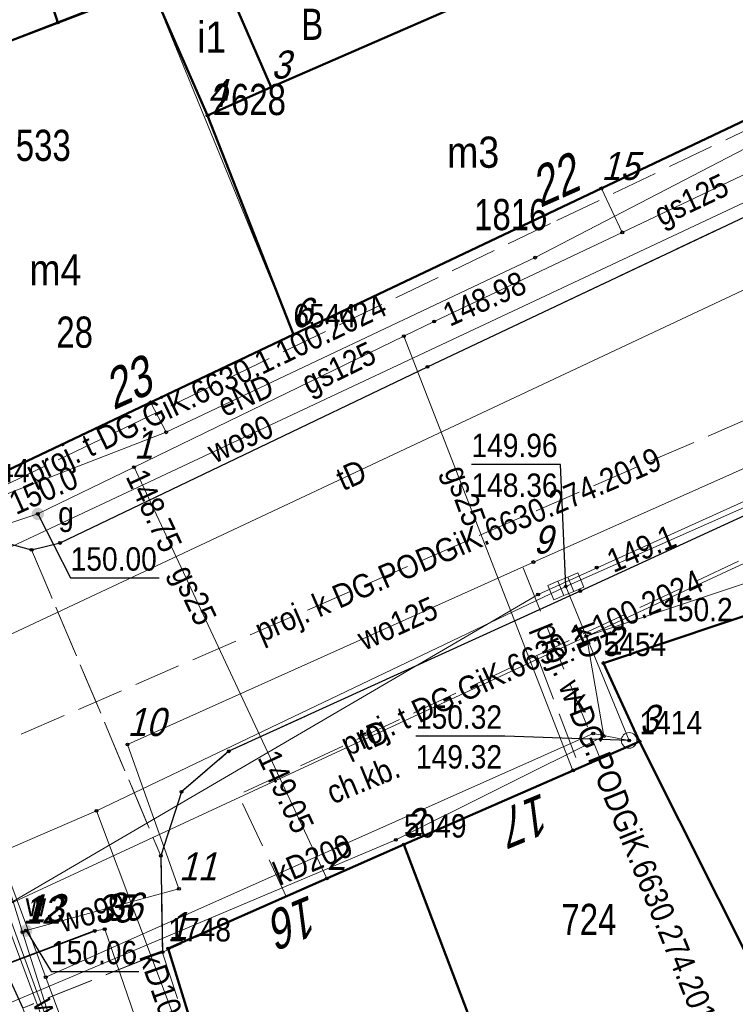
# Model space of a CAD drawing. Header units: metres. Extents: x 5551907 to 5556416, y 5709283 to 5712755.
# Tile 44 of 100: x 5554558 to 5554581, y 5710556 to 5710587. Entities that reach past the tile are written whole.
import ezdxf
from ezdxf.enums import TextEntityAlignment as Align

# ---------------------------------------------------------------- set-up
doc = ezdxf.new("R2010")
doc.units = ezdxf.units.M
for name, pattern in [('1.0_0.5', [1.5, 1, -0.5]), ('1.5_0.5', [2, 1.5, -0.5]), ('219-500', [0])]:
    doc.linetypes.add(name, pattern=pattern)
doc.layers.get('0').update_dxf_attribs({"color": 2, "lineweight": 5})
doc.styles.get("Standard").update_dxf_attribs({"font": 'Working1250', "width": 0.75})

# ---------------------------------------------------------------- blocks, each defined once
blk = doc.blocks.new('PUNKTBUD')
at = {"color": 0}
blk.add_circle((0, 0), 0.045, dxfattribs=at)
blk = doc.blocks.new('203')
at = {"linetype": 'Continuous', "lineweight": 0}
h = blk.add_hatch(color=0, dxfattribs=at)
edge = h.paths.add_edge_path()
edge.add_arc((0, 0), 0.045, 0, 360)
blk = doc.blocks.new('PW01')
at = {"linetype": 'Continuous', "lineweight": 13}
h = blk.add_hatch(color=0, dxfattribs=at)
edge = h.paths.add_edge_path()
edge.add_arc((0, 0), 0.045, 0, 360)
blk = doc.blocks.new('US22')
at = {"color": 0, "linetype": 'Continuous', "lineweight": 13}
blk.add_circle((0, 0), 0.25, dxfattribs=at)
blk = doc.blocks.new('US05')
at = {"color": 0, "linetype": 'Continuous', "lineweight": 13}
for p, q in [((-0.525, -0.25), (-0.525, 0.25)), ((-0.525, 0.25), (-0.175, 0.25)), ((-0.175, -0.25), (-0.175, 0.25)), ((-0.175, 0.25), (0.175, 0.25)), ((0.175, -0.25), (0.175, 0.25)), ((0.175, 0.25), (0.525, 0.25)), ((0.525, -0.25), (0.525, 0.25)), ((-0.525, -0.25), (-0.175, -0.25)), ((-0.175, -0.25), (0.175, -0.25)), ((0.175, -0.25), (0.525, -0.25))]:
    blk.add_line(p, q, dxfattribs=at)
blk = doc.blocks.new('US25')
at = {"linetype": 'Continuous', "lineweight": 0}
h = blk.add_hatch(color=0, dxfattribs=at)
edge = h.paths.add_edge_path()
edge.add_arc((0, 0), 0.2, 0, 360)
blk = doc.blocks.new('PIKIETAW1891')
at = {"color": 0}
blk.add_circle((0, 0), 0.045, dxfattribs=at)

msp = doc.modelspace()

# ---------------------------------------------------------------- linework, layer by layer
at = {"layer": '218-kontur użytku gruntowego', "color": 3, "linetype": 'CONTINUOUS', "lineweight": 18, "flags": 128}
for points in [[(5554566.39, 5710577.24), (5554561.84, 5710588.36)], [(5554561.84, 5710588.36), (5554566.39, 5710577.24)], [(5554566.39, 5710577.24), (5554582.58, 5710584.92)], [(5554582.58, 5710584.92), (5554566.39, 5710577.24)], [(5554555.92, 5710572.27), (5554566.39, 5710577.24)], [(5554566.39, 5710577.24), (5554555.92, 5710572.27)], [(5554590.07, 5710571.3), (5554576.33, 5710566.7)], [(5554576.33, 5710566.7), (5554590.07, 5710571.3)], [(5554576.33, 5710566.7), (5554577.48, 5710564.19)], [(5554577.48, 5710564.19), (5554576.33, 5710566.7)], [(5554577.48, 5710564.19), (5554569.93, 5710560.88)], [(5554569.93, 5710560.88), (5554577.48, 5710564.19)], [(5554569.93, 5710560.88), (5554562.38, 5710557.55)], [(5554562.38, 5710557.55), (5554569.93, 5710560.88)], [(5554562.38, 5710557.55), (5554563.38, 5710554.28)], [(5554563.38, 5710554.28), (5554562.38, 5710557.55)]]:
    msp.add_lwpolyline(points, dxfattribs=at)
at = {"layer": '219-działka ewidencyjna', "color": 7, "linetype": '219-500', "lineweight": 18, "flags": 128}
for points in [[(5554561.84, 5710588.36), (5554553.04, 5710584.99)], [(5554561.84, 5710588.36), (5554566.39, 5710577.24)], [(5554582.58, 5710584.92), (5554566.39, 5710577.24)], [(5554566.39, 5710577.24), (5554555.92, 5710572.27)], [(5554590.07, 5710571.3), (5554576.33, 5710566.7)], [(5554576.33, 5710566.7), (5554577.48, 5710564.19)], [(5554577.48, 5710564.19), (5554569.93, 5710560.88)], [(5554577.48, 5710564.19), (5554581.29, 5710556.61)], [(5554569.93, 5710560.88), (5554562.38, 5710557.55)], [(5554569.93, 5710560.88), (5554575.14, 5710547.14)], [(5554562.38, 5710557.55), (5554563.38, 5710554.28)]]:
    msp.add_lwpolyline(points, dxfattribs=at)
at = {"layer": '312-budynek ewidencyjny', "color": 7, "linetype": 'CONTINUOUS', "lineweight": 50, "flags": 128}
for points in [[(5554556.45, 5710594.31), (5554558.84, 5710587.24)], [(5554565.68, 5710585.17), (5554578.9, 5710590.94)], [(5554563.98, 5710589.08), (5554565.68, 5710585.17)], [(5554561.84, 5710588.36), (5554563.64, 5710584.26)], [(5554563.64, 5710584.26), (5554561.84, 5710588.36)], [(5554558.84, 5710587.24), (5554560.91, 5710588.05)], [(5554558.84, 5710587.24), (5554553.04, 5710584.99)], [(5554553.04, 5710584.99), (5554558.84, 5710587.24)], [(5554565.68, 5710585.17), (5554563.64, 5710584.26)], [(5554563.64, 5710584.26), (5554565.68, 5710585.17)], [(5554582.58, 5710584.92), (5554566.39, 5710577.24)], [(5554563.64, 5710584.26), (5554566.39, 5710577.24)], [(5554566.39, 5710577.24), (5554563.64, 5710584.26)], [(5554566.39, 5710577.24), (5554555.92, 5710572.27)], [(5554576.33, 5710566.7), (5554590.07, 5710571.3)], [(5554577.48, 5710564.19), (5554576.33, 5710566.7)], [(5554569.93, 5710560.88), (5554577.48, 5710564.19)], [(5554581.29, 5710556.61), (5554577.48, 5710564.19)], [(5554577.48, 5710564.19), (5554581.29, 5710556.61)], [(5554562.38, 5710557.55), (5554569.93, 5710560.88)], [(5554569.93, 5710560.88), (5554575.14, 5710547.14)], [(5554575.14, 5710547.14), (5554569.93, 5710560.88)], [(5554566.7, 5710543.53), (5554562.38, 5710557.55)]]:
    msp.add_lwpolyline(points, dxfattribs=at)
at = {"layer": 'chodnik', "color": 7, "linetype": '1.0_0.5', "lineweight": 18, "flags": 128}
for points in [[(5554530.05, 5710619.41), (5554536.9, 5710612.33), (5554538.94, 5710609.72), (5554540.25, 5710607.98), (5554541.46, 5710605.96), (5554548.74, 5710591.8), (5554550.96, 5710587.28), (5554551.74, 5710585.5), (5554552.4, 5710583.46), (5554554.54, 5710574.58), (5554555.2, 5710572.88), (5554555.73, 5710572.18), (5554556.14, 5710571.5), (5554557.22, 5710570.54), (5554558, 5710570.33), (5554558.91, 5710570.55), (5554570.69, 5710576.2), (5554582.84, 5710581.95), (5554584.47, 5710583.62), (5554584.05, 5710586.01), (5554575.05, 5710600.93), (5554573.43, 5710600.07), (5554576.91, 5710594.2), (5554577.31, 5710593.54), (5554578.9, 5710590.94), (5554582.58, 5710584.92), (5554566.39, 5710577.24), (5554555.92, 5710572.27), (5554553.04, 5710584.99), (5554549.6, 5710591.99), (5554546.51, 5710597.98), (5554542.07, 5710607.06), (5554540.4, 5710609.06), (5554537.53, 5710612.99), (5554535.31, 5710615.35), (5554530.03, 5710620.64)], [(5554701.94, 5710544.3), (5554700.74, 5710545.72), (5554686.94, 5710550.95), (5554676.86, 5710554.79), (5554657.36, 5710562.45), (5554644.05, 5710567.69), (5554634.22, 5710571.59), (5554626.43, 5710574.52), (5554620.44, 5710576.15), (5554615.82, 5710578.07), (5554614.07, 5710578.62), (5554612.84, 5710578.98), (5554609.83, 5710579.69), (5554607.1, 5710579.88), (5554604.29, 5710579.54), (5554600.63, 5710578.77), (5554596.7, 5710577.62), (5554593.44, 5710576.59), (5554589.82, 5710575.3), (5554586.34, 5710573.89), (5554582.72, 5710572.29), (5554575.58, 5710569.01), (5554564.32, 5710563.87), (5554562.8, 5710562.57), (5554562.14, 5710560.52), (5554562.19, 5710557.43), (5554569.93, 5710560.88), (5554577.48, 5710564.19), (5554576.33, 5710566.7), (5554590.07, 5710571.3), (5554610.13, 5710577.71), (5554621.39, 5710573.98), (5554633.71, 5710570.24), (5554643.52, 5710566.58), (5554644.29, 5710566.22), (5554644.46, 5710566.66), (5554645.25, 5710566.29), (5554645.11, 5710565.84), (5554645.84, 5710565.51), (5554645.96, 5710565.94), (5554646.76, 5710565.6), (5554646.6, 5710565.15), (5554648.61, 5710564.22), (5554648.79, 5710564.71), (5554649.54, 5710564.32), (5554649.37, 5710563.87), (5554650.83, 5710563.19), (5554650.97, 5710563.67), (5554651.74, 5710563.33), (5554651.6, 5710562.84), (5554652.55, 5710562.39), (5554652.72, 5710562.88), (5554653.52, 5710562.52), (5554653.37, 5710562.02), (5554654.28, 5710561.6), (5554654.43, 5710562.07), (5554655.19, 5710561.74), (5554655.01, 5710561.26), (5554657.89, 5710559.92), (5554658.33, 5710559.41), (5554673.9, 5710553.35), (5554680.52, 5710550.71), (5554691.66, 5710546.4), (5554700.19, 5710543.25), (5554700.94, 5710541.59), (5554701.56, 5710541.41), (5554701.89, 5710542.53)], [(5554443.41, 5710483.75), (5554443.48, 5710483.32), (5554444.89, 5710481.41), (5554456.15, 5710489.37), (5554463.92, 5710495.09), (5554471.81, 5710500.87), (5554478.92, 5710505.94), (5554487.22, 5710511.83), (5554494.74, 5710517.27), (5554502.24, 5710522.68), (5554509.44, 5710527.98), (5554517.53, 5710533.78), (5554523.91, 5710538.26), (5554526.95, 5710540.3), (5554530.39, 5710542.48), (5554529.99, 5710543.17), (5554531.67, 5710544.37), (5554540.15, 5710548.3), (5554542.17, 5710544.15), (5554543.16, 5710544.62), (5554541.6, 5710547.89), (5554545.78, 5710549.93), (5554545.46, 5710550.59), (5554552.12, 5710553.48), (5554553.39, 5710550.56), (5554546.96, 5710547.54), (5554547.39, 5710546.68), (5554550.44, 5710548.15), (5554556.72, 5710551.2), (5554557.91, 5710550.65), (5554560.57, 5710542.33), (5554562.25, 5710537.06), (5554562.95, 5710534.86), (5554564.19, 5710535.17), (5554563.68, 5710537.46), (5554563.06, 5710540.12), (5554562.14, 5710542.87), (5554557.72, 5710555.64), (5554557.27, 5710556.62), (5554556.75, 5710557.41), (5554555.64, 5710558.2), (5554554.78, 5710558.61), (5554553.78, 5710558.9), (5554553.05, 5710558.68), (5554534.16, 5710549.88), (5554521.64, 5710540.81), (5554505.22, 5710528.95), (5554488.48, 5710516.77), (5554467.28, 5710501.44), (5554443.47, 5710484.11)]]:
    msp.add_lwpolyline(points, close=True, dxfattribs=at)
at = {"layer": 'jezdnia', "color": 7, "linetype": '1.5_0.5', "lineweight": 18, "flags": 128}
for points in [[(5554558, 5710570.33), (5554562.14, 5710560.52), (5554562.8, 5710562.57), (5554564.32, 5710563.87), (5554575.58, 5710569.01), (5554582.72, 5710572.29), (5554586.34, 5710573.89), (5554589.82, 5710575.3), (5554593.44, 5710576.59), (5554596.7, 5710577.62), (5554600.63, 5710578.77), (5554604.29, 5710579.54), (5554607.1, 5710579.88), (5554609.83, 5710579.69), (5554612.84, 5710578.98), (5554614.07, 5710578.62), (5554615.82, 5710578.07), (5554620.44, 5710576.15), (5554626.43, 5710574.52), (5554634.22, 5710571.59), (5554644.05, 5710567.69), (5554657.36, 5710562.45), (5554676.86, 5710554.79), (5554686.94, 5710550.95), (5554700.74, 5710545.72), (5554701.94, 5710544.3), (5554701.89, 5710542.53), (5554701.56, 5710541.41), (5554707.44, 5710538.78), (5554708.55, 5710539.84), (5554708.99, 5710540.24), (5554709.69, 5710540.89), (5554710.98, 5710541.56), (5554712.5, 5710541.41), (5554720.5, 5710538.63), (5554736.78, 5710533.06), (5554749.57, 5710528.78), (5554763.55, 5710524.1), (5554766.07, 5710523.24), (5554782.69, 5710517.85), (5554796.57, 5710513.51), (5554803.14, 5710511.53), (5554825.07, 5710504.76), (5554823.27, 5710511.18), (5554815.61, 5710513.72), (5554799.99, 5710518.83), (5554799.5, 5710519.11), (5554799.2, 5710519.56), (5554798.33, 5710521.27), (5554797.28, 5710521.23), (5554795.45, 5710521.76), (5554793.69, 5710523.21), (5554792.64, 5710522.93), (5554791.5, 5710521.88), (5554790.13, 5710521.95), (5554787.1, 5710522.84), (5554785.11, 5710523.52), (5554778.56, 5710525.61), (5554774.22, 5710526.97), (5554762.58, 5710530.76), (5554751.26, 5710534.52), (5554742.89, 5710537.3), (5554729.82, 5710541.69), (5554714.25, 5710546.74), (5554710.37, 5710548.38), (5554698.78, 5710552.52), (5554689.57, 5710555.85), (5554675.18, 5710561.06), (5554672.78, 5710561.9), (5554663.58, 5710565.38), (5554657.23, 5710567.94), (5554654.48, 5710569.13), (5554649.98, 5710571.75), (5554646.71, 5710574.28), (5554643.71, 5710577.08), (5554641.01, 5710580.08), (5554638.74, 5710583.42), (5554633.75, 5710592.48), (5554633.91, 5710593.77), (5554634.91, 5710595.04), (5554633.01, 5710599.07), (5554631.32, 5710598.71), (5554629.63, 5710599.6), (5554625.95, 5710606.2), (5554625.71, 5710607.17), (5554626.02, 5710607.96), (5554642.85, 5710629.44), (5554638.66, 5710629.24), (5554632.54, 5710621.1), (5554625.82, 5710612.21), (5554623.73, 5710611.37), (5554622.02, 5710612.5), (5554609.82, 5710629.69), (5554603.83, 5710627.01), (5554609.56, 5710618.13), (5554617.52, 5710605.64), (5554618.27, 5710604.43), (5554618.94, 5710603.08), (5554618.99, 5710602.3), (5554618.71, 5710601.51), (5554617.21, 5710600.11), (5554615.15, 5710598.69), (5554603.4, 5710592.52), (5554592.29, 5710586.8), (5554591.52, 5710586.8), (5554590.85, 5710587.1), (5554590.26, 5710587.53), (5554589.28, 5710588.68), (5554580.73, 5710602.65), (5554575.05, 5710600.93), (5554584.05, 5710586.01), (5554584.47, 5710583.62), (5554582.84, 5710581.95), (5554570.69, 5710576.2), (5554558.91, 5710570.55)], [(5554412.43, 5710514.29), (5554408.24, 5710510.92), (5554418.66, 5710508.44), (5554419.59, 5710509.15), (5554420.38, 5710509.5), (5554421.46, 5710509.6), (5554422.36, 5710509.47), (5554423.16, 5710509.24), (5554423.89, 5710508.85), (5554424.46, 5710508.45), (5554428.69, 5710502.64), (5554439.05, 5710488.34), (5554439.27, 5710487.75), (5554439.32, 5710487.1), (5554439.14, 5710486.55), (5554438.1, 5710485.76), (5554437.65, 5710485.71), (5554436.85, 5710485.85), (5554441.68, 5710479.01), (5554444.19, 5710480.86), (5554442.45, 5710483.36), (5554443.47, 5710484.11), (5554467.28, 5710501.44), (5554488.48, 5710516.77), (5554505.22, 5710528.95), (5554521.64, 5710540.81), (5554534.16, 5710549.88), (5554542.28, 5710555.84), (5554542.73, 5710556.08), (5554548.69, 5710558.31), (5554550.14, 5710558.79), (5554550.8, 5710559.03), (5554551.51, 5710559.12), (5554552.37, 5710559.08), (5554553.78, 5710558.9), (5554554.78, 5710558.61), (5554555.64, 5710558.2), (5554556.75, 5710557.41), (5554557.27, 5710556.62), (5554557.72, 5710555.64), (5554562.19, 5710557.43), (5554562.14, 5710560.52), (5554558, 5710570.33), (5554557.22, 5710570.54), (5554556.66, 5710571.02), (5554556.14, 5710571.5), (5554555.73, 5710572.18), (5554551.34, 5710570.77), (5554551.5, 5710569.95), (5554551.48, 5710569.22), (5554551.26, 5710568.27), (5554550.9, 5710567.4), (5554550.49, 5710566.63), (5554550, 5710565.93), (5554549.32, 5710565.24), (5554547.89, 5710564.5), (5554545.11, 5710563.32), (5554541.28, 5710561.94), (5554534.34, 5710559.41), (5554531.12, 5710560.98), (5554521.77, 5710557.63), (5554514.14, 5710555.67), (5554512.15, 5710552.94), (5554509.31, 5710551.99), (5554508.96, 5710551.99), (5554508.15, 5710552.25), (5554507.64, 5710552.54), (5554506.95, 5710553.08), (5554506.33, 5710553.74), (5554505.62, 5710554.6), (5554504.27, 5710557.08), (5554503.76, 5710559.81), (5554500.07, 5710560.85), (5554495.64, 5710558.86), (5554496.41, 5710557.66), (5554496.92, 5710556.29), (5554497.23, 5710555.1), (5554497.4, 5710553.9), (5554497.47, 5710552.1), (5554497.29, 5710550.89), (5554497.03, 5710549.78), (5554496.59, 5710548.91), (5554496.04, 5710547.96), (5554495.73, 5710547.56), (5554494.8, 5710547.25), (5554491.67, 5710548.63), (5554486.93, 5710547.1), (5554485.39, 5710546.56), (5554480.26, 5710544.86), (5554478.27, 5710541.32), (5554476.06, 5710540.6), (5554472.16, 5710539.33), (5554470.22, 5710538.71), (5554468.48, 5710538.32), (5554467.02, 5710538.21), (5554465.68, 5710538.2), (5554464.68, 5710538.33), (5554463.62, 5710538.55), (5554462.32, 5710538.98), (5554460.78, 5710539.89), (5554459.64, 5710540.79), (5554459.04, 5710541.45), (5554456.35, 5710545.55), (5554450.55, 5710542.97), (5554450.88, 5710541.78), (5554451.08, 5710540.23), (5554451.01, 5710538.73), (5554450.66, 5710537.42), (5554450.07, 5710535.93), (5554449.39, 5710534.73), (5554448.6, 5710533.68), (5554447.4, 5710532.83), (5554442.88, 5710530.78), (5554440.1, 5710529.43), (5554437.5, 5710528.21), (5554433.01, 5710525.89), (5554428.59, 5710523.58), (5554424.16, 5710521.11), (5554422.19, 5710520.04), (5554421.57, 5710519.67), (5554417.2, 5710517.18), (5554414.65, 5710515.66)], [(5554563.06, 5710540.12), (5554563.68, 5710537.46), (5554564.19, 5710535.17), (5554568.76, 5710534.51), (5554566.7, 5710543.53), (5554562.19, 5710557.43), (5554557.72, 5710555.64), (5554562.14, 5710542.87)]]:
    msp.add_lwpolyline(points, close=True, dxfattribs=at)
at = {"layer": 'krawężnik', "color": 7, "linetype": 'CONTINUOUS', "lineweight": 25, "flags": 128}
for points in [[(5554530.05, 5710619.41), (5554536.9, 5710612.33), (5554538.94, 5710609.72), (5554540.25, 5710607.98), (5554541.46, 5710605.96), (5554548.74, 5710591.8), (5554550.96, 5710587.28), (5554551.74, 5710585.5), (5554552.4, 5710583.46), (5554554.54, 5710574.58), (5554555.2, 5710572.88), (5554555.73, 5710572.18), (5554556.14, 5710571.5), (5554557.22, 5710570.54), (5554558, 5710570.33), (5554558.91, 5710570.55), (5554570.69, 5710576.2), (5554582.84, 5710581.95), (5554584.47, 5710583.62), (5554584.05, 5710586.01), (5554575.05, 5710600.93)], [(5554634.22, 5710571.59), (5554626.43, 5710574.52), (5554620.44, 5710576.15), (5554615.82, 5710578.07), (5554614.07, 5710578.62), (5554612.84, 5710578.98), (5554609.83, 5710579.69), (5554607.1, 5710579.88), (5554604.29, 5710579.54), (5554600.63, 5710578.77), (5554596.7, 5710577.62), (5554593.44, 5710576.59), (5554589.82, 5710575.3), (5554586.34, 5710573.89), (5554582.72, 5710572.29), (5554575.58, 5710569.01), (5554564.32, 5710563.87), (5554562.8, 5710562.57), (5554562.14, 5710560.52), (5554562.19, 5710557.43)], [(5554444.89, 5710481.41), (5554444.19, 5710480.86), (5554442.45, 5710483.36), (5554443.47, 5710484.11), (5554467.28, 5710501.44), (5554488.48, 5710516.77), (5554505.22, 5710528.95), (5554521.64, 5710540.81), (5554534.16, 5710549.88), (5554542.28, 5710555.84), (5554542.73, 5710556.08), (5554548.69, 5710558.31), (5554550.14, 5710558.79), (5554550.8, 5710559.03), (5554551.51, 5710559.12), (5554552.37, 5710559.08), (5554553.78, 5710558.9), (5554554.78, 5710558.61), (5554555.64, 5710558.2), (5554556.75, 5710557.41), (5554557.27, 5710556.62), (5554557.72, 5710555.64)]]:
    msp.add_lwpolyline(points, dxfattribs=at)
at = {"layer": 'obudowa ochronna przewodu', "color": 7, "linetype": 'CONTINUOUS', "lineweight": 35, "flags": 128}
msp.add_lwpolyline([(5554560.02, 5710558.11), (5554556.04, 5710556.62)], dxfattribs=at)
at = {"layer": 'przewód elektroenergetyczny podziemny', "color": 1, "linetype": 'CONTINUOUS', "lineweight": 18, "flags": 128}
for points in [[(5554574.14, 5710579.7), (5554583.67, 5710584.65), (5554549.09, 5710641.49), (5554545.38, 5710647.18), (5554531.24, 5710670.99)], [(5554562.31, 5710574.1), (5554574.14, 5710579.7)], [(5554556.79, 5710555.59), (5554569.67, 5710561.03), (5554576.34, 5710564.36), (5554575.78, 5710567.56), (5554581.33, 5710569.41), (5554592.35, 5710573.8), (5554592.67, 5710573.45), (5554598.77, 5710574.83), (5554605.31, 5710576.88), (5554609.3, 5710578.59), (5554621.07, 5710574.92), (5554632.35, 5710571.33), (5554633.76, 5710571.39), (5554648.72, 5710565.28)], [(5554562.31, 5710574.1), (5554561.81, 5710575.06)], [(5554488.21, 5710551.73), (5554495.52, 5710554.25), (5554496.52, 5710555.91), (5554506.2, 5710558.1), (5554534.18, 5710563.19), (5554562.31, 5710574.1)]]:
    msp.add_lwpolyline(points, dxfattribs=at)
at = {"layer": 'przewód gazowy', "color": 40, "linetype": 'CONTINUOUS', "lineweight": 18, "flags": 128}
for points in [[(5554589.03, 5710586.19), (5554588.85, 5710586.17), (5554576.93, 5710580.51), (5554570.9, 5710577.65), (5554569.93, 5710577.18), (5554561.28, 5710572.98), (5554558.2, 5710571.48), (5554556.84, 5710571.04), (5554551.07, 5710569)], [(5554576.93, 5710580.51), (5554576.26, 5710581.92)], [(5554569.93, 5710577.18), (5554575.35, 5710563.26)], [(5554561.28, 5710572.98), (5554567.46, 5710559.79)], [(5554562.99, 5710502.84), (5554565.89, 5710507.95), (5554567.24, 5710511.33), (5554567.72, 5710514.27), (5554568.05, 5710514.33), (5554572, 5710515.11), (5554572.23, 5710515.15), (5554572.34, 5710516.68), (5554570.52, 5710526.46), (5554569.44, 5710533.44), (5554568.78, 5710538.42), (5554568.31, 5710539.31), (5554565.27, 5710543.82), (5554560.34, 5710558.17), (5554560.02, 5710558.11), (5554556.04, 5710556.62), (5554553.58, 5710555.63), (5554553.41, 5710555.56), (5554553.2, 5710556.01), (5554548.38, 5710567.04), (5554548.06, 5710567.83)]]:
    msp.add_lwpolyline(points, dxfattribs=at)
at = {"layer": 'przewód kanalizacyjny', "color": 34, "linetype": 'CONTINUOUS', "lineweight": 18, "flags": 128}
for points in [[(5554403.43, 5710635.81), (5554421.1, 5710605.89), (5554436.67, 5710613.08), (5554452.64, 5710620.71), (5554475.58, 5710633.69), (5554493.24, 5710644.62), (5554505.33, 5710636.12), (5554511.32, 5710631.05), (5554532.54, 5710615.46), (5554538.01, 5710606.53), (5554542.3, 5710598.85), (5554545.18, 5710592.28), (5554547.72, 5710585.05), (5554551.08, 5710576.4), (5554560.88, 5710550.1), (5554563.42, 5710544.78), (5554570, 5710519.72), (5554571.02, 5710502.86)], [(5554558.8, 5710544.67), (5554558.09, 5710545.69), (5554554.41, 5710559.51), (5554560.08, 5710561.96), (5554575.12, 5710569.16), (5554589.68, 5710575.61), (5554614.47, 5710584.71)], [(5554577.15, 5710564.22), (5554575.12, 5710569.16)], [(5554577.15, 5710564.22), (5554576, 5710564.44), (5554558.45, 5710556.63)], [(5554564.15, 5710551.12), (5554560.08, 5710561.96)]]:
    msp.add_lwpolyline(points, dxfattribs=at)
at = {"layer": 'przewód kanalizacyjny - ob. projektowany', "color": 34, "linetype": '1.5_0.5', "lineweight": 18, "flags": 128}
msp.add_lwpolyline([(5554555.83, 5710563.62), (5554594.91, 5710580.59), (5554602.59, 5710559.95)], dxfattribs=at)
at = {"layer": 'przewód telekomunikacyjny podziemny', "color": 30, "linetype": 'CONTINUOUS', "lineweight": 18, "flags": 128}
for points in [[(5554374.01, 5710454.75), (5554369.95, 5710464.56), (5554368.86, 5710465.36), (5554380.31, 5710483.95), (5554389.55, 5710494.24), (5554395.67, 5710499.5), (5554427.9, 5710522.38), (5554455.78, 5710532.81), (5554483.92, 5710541.5), (5554524.38, 5710553.96), (5554539.21, 5710559.79), (5554555.97, 5710566.98), (5554585.2, 5710580.72), (5554598.19, 5710584.52), (5554607.28, 5710586.33), (5554615.01, 5710584.66), (5554643.84, 5710573.06)], [(5554557.16, 5710558.92), (5554574.23, 5710568.9), (5554594.38, 5710578.01), (5554614.47, 5710584.71)], [(5554605.5, 5710578.77), (5554599.17, 5710577.18), (5554581.58, 5710570.25), (5554557.16, 5710558.92)], [(5554566.22, 5710515.48), (5554568.6, 5710516.47), (5554565.03, 5710537.31), (5554557.16, 5710558.92)]]:
    msp.add_lwpolyline(points, dxfattribs=at)
at = {"layer": 'przewód telekomunikacyjny podziemny - ob. projektowany', "color": 30, "linetype": '1.5_0.5', "lineweight": 18, "flags": 128}
for points in [[(5554590.87, 5710587.86), (5554583.1, 5710584.85), (5554574.63, 5710580.79), (5554574.49, 5710581.08)], [(5554574.63, 5710580.79), (5554556.04, 5710571.87), (5554555.63, 5710572.45), (5554554.06, 5710578.54), (5554554.48, 5710578.63)], [(5554582.47, 5710570.81), (5554574.19, 5710566.94), (5554564.63, 5710562.48), (5554566.16, 5710559.22)], [(5554574.19, 5710566.94), (5554575.54, 5710563.43)]]:
    msp.add_lwpolyline(points, dxfattribs=at)
at = {"layer": 'przewód wodociągowy', "color": 5, "linetype": 'CONTINUOUS', "lineweight": 18, "flags": 128}
for points in [[(5554585.77, 5710583.79), (5554554.35, 5710569.03)], [(5554562.72, 5710559.46), (5554561.07, 5710564.09), (5554574.08, 5710569.94), (5554584.68, 5710574.66), (5554589.83, 5710576.9), (5554595.31, 5710579.04), (5554607.68, 5710583.48), (5554621.57, 5710578.05)], [(5554553.2, 5710569.14), (5554560.24, 5710550.2), (5554562.17, 5710545.57), (5554563.5, 5710542.15), (5554569.08, 5710519.49), (5554570.3, 5710502.31), (5554570.67, 5710501.99)], [(5554554.35, 5710569.03), (5554554.42, 5710568.79), (5554557.71, 5710558.07)], [(5554562.72, 5710559.46), (5554557.82, 5710558.12), (5554557.71, 5710558.07)], [(5554557.71, 5710558.07), (5554559.66, 5710551.91)]]:
    msp.add_lwpolyline(points, dxfattribs=at)
at = {"layer": 'przewód wodociągowy - ob. projektowany', "color": 5, "linetype": '1.5_0.5', "lineweight": 18, "flags": 128}
msp.add_lwpolyline([(5554573.75, 5710569.75), (5554576.22, 5710563.64)], dxfattribs=at)
at = {"layer": 'rzedna-Atr2', "color": 7, "flags": 128}
for points in [[(5554575.12, 5710569.16), (5554574.95, 5710573.07), (5554572.096, 5710573.07)], [(5554558.2, 5710571.48), (5554559.25, 5710569.43), (5554562.088, 5710569.43)], [(5554577.15, 5710564.22), (5554573.17, 5710564.36), (5554570.316, 5710564.36)], [(5554557.82, 5710558.12), (5554558.62, 5710556.81), (5554561.431, 5710556.81)]]:
    msp.add_lwpolyline(points, dxfattribs=at)

# ---------------------------------------------------------------- block references
at = {"layer": '203-punkt graniczny', "color": 7, "linetype": 'CONTINUOUS', "lineweight": 18}
for p in [(5554566.39, 5710577.24), (5554576.33, 5710566.7), (5554577.48, 5710564.19), (5554569.93, 5710560.88), (5554562.38, 5710557.55)]:
    msp.add_blockref('203', p, dxfattribs=at)
at = {"layer": 'kratka ściekowa', "color": 34, "linetype": 'CONTINUOUS', "lineweight": 18, "rotation": 23.198}
msp.add_blockref('US05', (5554575.12, 5710569.16), dxfattribs=at)
at = {"layer": 'pikieta naturalna', "color": 7, "linetype": 'CONTINUOUS', "lineweight": 13}
msp.add_blockref('PW01', (5554577.88, 5710567.58), dxfattribs=at)
at = {"layer": 'Punkt budynku', "color": 5, "linetype": 'CONTINUOUS', "lineweight": 18}
for p in [(5554558.84, 5710587.24), (5554565.68, 5710585.17), (5554563.64, 5710584.26), (5554566.39, 5710577.24), (5554576.33, 5710566.7), (5554577.48, 5710564.19), (5554569.93, 5710560.88), (5554562.38, 5710557.55)]:
    msp.add_blockref('PUNKTBUD', p, dxfattribs=at)
at = {"layer": 'Punkt roboczy BDOT GESUT K1', "color": 6, "linetype": 'CONTINUOUS', "lineweight": 18}
for p in [(5554576.26, 5710581.92), (5554576.93, 5710580.51), (5554576.93, 5710580.51), (5554574.14, 5710579.7), (5554574.14, 5710579.7), (5554570.9, 5710577.65), (5554570.9, 5710577.65), (5554566.39, 5710577.24), (5554569.93, 5710577.18), (5554569.93, 5710577.18), (5554570.69, 5710576.2), (5554570.69, 5710576.2), (5554570.69, 5710576.2), (5554561.81, 5710575.06), (5554562.31, 5710574.1), (5554562.31, 5710574.1), (5554562.31, 5710574.1), (5554561.28, 5710572.98), (5554561.28, 5710572.98), (5554561.28, 5710572.98), (5554558.2, 5710571.48), (5554558.2, 5710571.48), (5554558.91, 5710570.55), (5554558.91, 5710570.55), (5554558.91, 5710570.55), (5554558, 5710570.33), (5554558, 5710570.33), (5554558, 5710570.33), (5554558, 5710570.33), (5554574.08, 5710569.94), (5554576.11, 5710569.76), (5554575.12, 5710569.16), (5554575.12, 5710569.16), (5554575.12, 5710569.16), (5554575.58, 5710569.01), (5554575.58, 5710569.01), (5554575.58, 5710569.01), (5554574.23, 5710568.9), (5554575.78, 5710567.56), (5554577.88, 5710567.58), (5554576.33, 5710566.7), (5554576, 5710564.44), (5554576.34, 5710564.36), (5554577.15, 5710564.22), (5554577.15, 5710564.22), (5554577.15, 5710564.22), (5554561.07, 5710564.09), (5554577.48, 5710564.19), (5554564.32, 5710563.87), (5554564.32, 5710563.87), (5554564.32, 5710563.87), (5554575.35, 5710563.26), (5554562.8, 5710562.57), (5554562.8, 5710562.57), (5554562.8, 5710562.57), (5554560.08, 5710561.96), (5554560.08, 5710561.96), (5554569.67, 5710561.03), (5554569.93, 5710560.88), (5554562.14, 5710560.52), (5554562.14, 5710560.52), (5554562.14, 5710560.52), (5554562.14, 5710560.52), (5554567.46, 5710559.79), (5554567.46, 5710559.79), (5554562.72, 5710559.46), (5554562.72, 5710559.46), (5554557.71, 5710558.07), (5554557.71, 5710558.07), (5554557.71, 5710558.07), (5554557.82, 5710558.12), (5554557.82, 5710558.12), (5554557.82, 5710558.12), (5554560.02, 5710558.11), (5554560.02, 5710558.11), (5554560.02, 5710558.11), (5554560.34, 5710558.17), (5554560.34, 5710558.17), (5554562.19, 5710557.43), (5554562.19, 5710557.43), (5554562.19, 5710557.43), (5554562.19, 5710557.43), (5554558.45, 5710556.63)]:
    msp.add_blockref('PIKIETAW1891', p, dxfattribs=at)
at = {"layer": 'rzedna', "color": 40, "linetype": 'CONTINUOUS', "lineweight": 18}
for p in [(5554570.9, 5710577.65), (5554561.28, 5710572.98), (5554558.2, 5710571.48), (5554567.46, 5710559.79), (5554560.02, 5710558.11), (5554560.34, 5710558.17)]:
    msp.add_blockref('PW01', p, dxfattribs=at)
at = {"layer": 'rzedna', "color": 30, "linetype": 'CONTINUOUS', "lineweight": 18}
msp.add_blockref('PW01', (5554576.11, 5710569.76), dxfattribs=at)
at = {"layer": 'rzedna', "color": 34, "linetype": 'CONTINUOUS', "lineweight": 18, "rotation": 23.198}
msp.add_blockref('PW01', (5554575.12, 5710569.16), dxfattribs=at)
at = {"layer": 'rzedna', "color": 34, "linetype": 'CONTINUOUS', "lineweight": 18}
msp.add_blockref('PW01', (5554577.15, 5710564.22), dxfattribs=at)
at = {"layer": 'rzedna', "color": 5, "linetype": 'CONTINUOUS', "lineweight": 18}
msp.add_blockref('PW01', (5554557.82, 5710558.12), dxfattribs=at)
at = {"layer": 'właz do komory lub kanału - okrągły', "color": 7, "linetype": 'CONTINUOUS', "lineweight": 18}
msp.add_blockref('US22', (5554577.15, 5710564.22), dxfattribs=at)
at = {"layer": 'zasuwa lub zawór', "color": 40, "linetype": 'CONTINUOUS', "lineweight": 18}
msp.add_blockref('US25', (5554558.2, 5710571.48), dxfattribs=at)
at = {"layer": 'zasuwa lub zawór', "color": 5, "linetype": 'CONTINUOUS', "lineweight": 18}
msp.add_blockref('US25', (5554557.82, 5710558.12), dxfattribs=at)

# ---------------------------------------------------------------- texts
at = {"layer": '203-punkt graniczny-Atr103', "color": 7, "width": 0.9}
for s, p in [('6544', (5554566.39, 5710577.24)), ('6544', (5554566.39, 5710577.24)), ('5044', (5554555.92, 5710572.27)), ('5044', (5554555.92, 5710572.27)), ('5454', (5554576.33, 5710566.7)), ('5454', (5554576.33, 5710566.7)), ('1414', (5554577.48, 5710564.19)), ('1414', (5554577.48, 5710564.19)), ('5049', (5554569.93, 5710560.88)), ('5049', (5554569.93, 5710560.88)), ('1748', (5554562.38, 5710557.55)), ('1748', (5554562.38, 5710557.55))]:
    msp.add_text(s, height=0.75, dxfattribs=at).set_placement(p, align=Align.BOTTOM_LEFT)
at = {"layer": '210-oznaczenie konturu użytku gruntowego', "color": 3, "linetype": 'CONTINUOUS', "lineweight": 18, "width": 0.79}
msp.add_text('B', height=1, dxfattribs=at).set_placement((5554566.64, 5710586.68))
at = {"layer": '211-numer działki ewidencyjnej', "color": 7, "linetype": 'CONTINUOUS', "lineweight": 18, "width": 0.79}
for s, p in [('533', (5554557.49, 5710582.8)), ('724', (5554574.98, 5710557.98))]:
    msp.add_text(s, height=1, dxfattribs=at).set_placement(p)
at = {"layer": '238-Punkt adresowy budynku', "color": 7, "linetype": 'CONTINUOUS', "lineweight": 25, "oblique": 15, "width": 0.79}
for s, rotation, p in [('22', 24.076, (5554574.97, 5710581.59)), ('23', 24.087, (5554561.29, 5710575.1)), ('17', 202.329, (5554573.71, 5710562.27)), ('16', 202.495, (5554566.27, 5710559))]:
    msp.add_text(s, height=1.25, rotation=rotation, dxfattribs=at).set_placement(p, align=Align.CENTER)
at = {"layer": '312-oznaczenie budynku ewidencyjnego', "color": 7, "linetype": 'CONTINUOUS', "lineweight": 18, "width": 0.79}
for s, p in [('2628', (5554563.8, 5710585.27)), ('1816', (5554572.18, 5710581.58)), ('28', (5554558.79, 5710577.81))]:
    msp.add_text(s, height=1, dxfattribs=at).set_placement(p, align=Align.TOP_LEFT)
at = {"layer": '312-oznaczenie budynku ewidencyjnego-Atr117', "color": 7, "width": 0.9}
for s, p in [('i1', (5554563.77, 5710586.77)), ('m3', (5554572.15, 5710583.08)), ('m4', (5554558.76, 5710579.31))]:
    msp.add_text(s, height=1, dxfattribs=at).set_placement(p, align=Align.MIDDLE_CENTER)
at = {"layer": 'chodnik-Atr17', "color": 7, "width": 0.9}
msp.add_text('ch.kb.', height=0.75, rotation=22.33, dxfattribs=at).set_placement((5554567.65, 5710562.16))
at = {"layer": 'pikieta naturalna-Atr2', "color": 7, "width": 0.9}
msp.add_text('150.0', height=0.75, rotation=24.269, dxfattribs=at).set_placement((5554557.5, 5710571.44))
msp.add_text('150.2', height=0.75, dxfattribs=at).set_placement((5554578.21, 5710568.04))
at = {"layer": 'przewód elektroenergetyczny podziemny-Atr1', "color": 1, "width": 0.9}
msp.add_text('eND', height=0.75, rotation=23.98, dxfattribs=at).set_placement((5554564.03, 5710574.92), align=Align.MIDDLE_LEFT)
at = {"layer": 'przewód gazowy-Atr1', "color": 40, "width": 0.9}
for s, rotation, p in [('gs125', 25.4, (5554578.03, 5710581.03)), ('gs125', 25.899, (5554566.73, 5710575.63)), ('gs25', 289.944, (5554571.56, 5710572.99)), ('gs25', 295.105, (5554562.79, 5710569.77))]:
    msp.add_text(s, height=0.75, rotation=rotation, dxfattribs=at).set_placement(p, align=Align.MIDDLE_LEFT)
at = {"layer": 'przewód kanalizacyjny - ob. projektowany-Atr1', "color": 34, "width": 0.9}
msp.add_text('proj. k DG.PODGiK.6630.274.2019', height=0.75, rotation=23.472, dxfattribs=at).set_placement((5554565.22, 5710567.7), align=Align.MIDDLE_LEFT)
at = {"layer": 'przewód kanalizacyjny-Atr1', "color": 34, "width": 0.9}
for s, rotation, p in [('kD', 290.945, (5554575.62, 5710567.93)), ('kD200', 22.695, (5554565.8, 5710559.9)), ('kD100', 289.264, (5554561.79, 5710557.41))]:
    msp.add_text(s, height=0.75, rotation=rotation, dxfattribs=at).set_placement(p, align=Align.MIDDLE_LEFT)
at = {"layer": 'przewód telekomunikacyjny podziemny - ob. projektowany-Atr1', "color": 30, "width": 0.9}
for rotation, p in [(25.633, (5554557.89, 5710572.76)), (25.01, (5554567.98, 5710564.04))]:
    msp.add_text('proj. t DG.GiK.6630.1.100.2024', height=0.75, rotation=rotation, dxfattribs=at).set_placement(p, align=Align.MIDDLE_LEFT)
at = {"layer": 'przewód telekomunikacyjny podziemny-Atr1', "color": 30, "width": 0.9}
for rotation, p in [(23.867, (5554567.83, 5710572.55)), (23.584, (5554568.56, 5710564.21))]:
    msp.add_text('tD', height=0.75, rotation=rotation, dxfattribs=at).set_placement(p, align=Align.MIDDLE_LEFT)
at = {"layer": 'przewód wodociągowy - ob. projektowany-Atr1', "color": 5, "width": 0.9}
msp.add_text('proj. w DG.PODGiK.6630.274.2019', height=0.75, rotation=292.011, dxfattribs=at).set_placement((5554574.47, 5710567.97), align=Align.MIDDLE_LEFT)
at = {"layer": 'przewód wodociągowy-Atr1', "color": 5, "width": 0.9}
for s, rotation, p in [('wo90', 25.162, (5554563.71, 5710573.43)), ('wo125', 24.211, (5554568.51, 5710567.43)), ('wo90', 15.295, (5554558.9, 5710558.42)), ('wo90', 287.565, (5554558.39, 5710555.92))]:
    msp.add_text(s, height=0.75, rotation=rotation, dxfattribs=at).set_placement(p, align=Align.MIDDLE_LEFT)
at = {"layer": 'Punkt budynku-Atr104', "color": 5, "oblique": 15, "width": 0.9}
for s, p in [('3', (5554565.68, 5710585.17)), ('4', (5554563.64, 5710584.26)), ('6', (5554566.39, 5710577.24)), ('2', (5554576.33, 5710566.7)), ('3', (5554577.48, 5710564.19)), ('2', (5554569.93, 5710560.88)), ('1', (5554562.38, 5710557.55))]:
    msp.add_text(s, height=0.9, dxfattribs=at).set_placement(p, align=Align.BOTTOM_LEFT)
at = {"layer": 'Punkt roboczy BDOT GESUT K1-Atr103', "color": 6, "oblique": 15, "width": 0.9}
for s, p in [('15', (5554576.26, 5710581.92)), ('1', (5554561.28, 5710572.98)), ('1', (5554561.28, 5710572.98)), ('1', (5554561.28, 5710572.98)), ('9', (5554574.08, 5710569.94)), ('10', (5554561.07, 5710564.09)), ('2', (5554567.46, 5710559.79)), ('2', (5554567.46, 5710559.79)), ('11', (5554562.72, 5710559.46)), ('11', (5554562.72, 5710559.46)), ('12', (5554557.71, 5710558.07)), ('12', (5554557.71, 5710558.07)), ('13', (5554557.82, 5710558.12)), ('13', (5554557.82, 5710558.12)), ('13', (5554557.82, 5710558.12)), ('35', (5554560.02, 5710558.11)), ('35', (5554560.02, 5710558.11)), ('35', (5554560.02, 5710558.11)), ('36', (5554560.34, 5710558.17)), ('36', (5554560.34, 5710558.17))]:
    msp.add_text(s, height=0.9, dxfattribs=at).set_placement(p, align=Align.BOTTOM_LEFT)
at = {"layer": 'rzedna-Atr2', "color": 40, "width": 0.9}
for s, rotation, p in [('148.98', 24.088, (5554571.25, 5710577.82)), ('148.75', 295.105, (5554561.34, 5710572.84)), ('149.05', 295.105, (5554565.57, 5710563.83))]:
    msp.add_text(s, height=0.75, rotation=rotation, dxfattribs=at).set_placement(p, align=Align.MIDDLE_LEFT)
at = {"layer": 'rzedna-Atr2', "color": 34, "width": 0.9}
for s, p in [('149.96', (5554572.096, 5710573.078)), ('150.32', (5554570.316, 5710564.368))]:
    msp.add_text(s, height=0.75, dxfattribs=at).set_placement(p, align=Align.BOTTOM_LEFT)
at = {"layer": 'rzedna-Atr2', "color": 30, "width": 0.9}
msp.add_text('149.1', height=0.75, rotation=23.004, dxfattribs=at).set_placement((5554576.5, 5710569.93), align=Align.MIDDLE_LEFT)
at = {"layer": 'rzedna-Atr2', "color": 40, "width": 0.9}
msp.add_text('150.00', height=0.75, dxfattribs=at).set_placement((5554559.25, 5710569.438), align=Align.BOTTOM_LEFT)
at = {"layer": 'rzedna-Atr2', "color": 5, "width": 0.9}
msp.add_text('150.06', height=0.75, dxfattribs=at).set_placement((5554558.62, 5710556.817), align=Align.BOTTOM_LEFT)
at = {"layer": 'rzedna-Atr3', "color": 34, "width": 0.9}
for s, p in [('148.36', (5554572.096, 5710571.803)), ('149.32', (5554570.316, 5710563.093))]:
    msp.add_text(s, height=0.75, dxfattribs=at).set_placement(p, align=Align.BOTTOM_LEFT)
at = {"layer": 'właz do komory lub kanału - okrągły-Atr17', "color": 7, "width": 0.9}
msp.add_text('k', height=0.75, dxfattribs=at).set_placement((5554575.32, 5710565.12))
at = {"layer": 'zasuwa lub zawór-Atr17', "color": 40, "width": 0.9}
msp.add_text('g', height=0.75, dxfattribs=at).set_placement((5554558.85, 5710571.12))
at = {"layer": 'zasuwa lub zawór-Atr17', "color": 5, "width": 0.9}
msp.add_text('w', height=0.75, dxfattribs=at).set_placement((5554557.81, 5710558.58))

doc.saveas('drawing.dxf')
